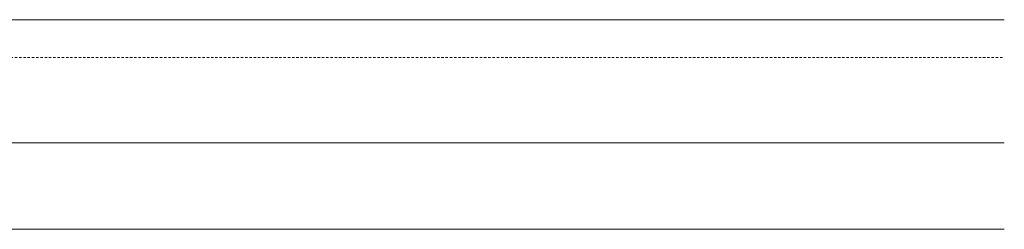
# Model space of a CAD drawing. Header units: millimetres. Extents: x -158258 to 126254, y -16359 to 60195.
# Tile 48 of 173: x -134963 to -134911, y 10591 to 10602. Entities that reach past the tile are written whole.
import ezdxf

# ---------------------------------------------------------------- set-up
doc = ezdxf.new("R2010")
doc.units = ezdxf.units.MM
doc.header["$LTSCALE"] = 0.1
doc.header["$MEASUREMENT"] = 0
doc.linetypes.add('HIDDEN', pattern=[0.375, 0.25, -0.125])
doc.layers.add('3_Hatch', color=8, linetype='Continuous', lineweight=0)

# ---------------------------------------------------------------- blocks, each defined once
blk = doc.blocks.new('*U1025')
at = {"layer": '3_Hatch'}
for p, q in [((28.39941993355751, 105.4719347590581), (100, 105.4719347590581)), ((30.02557468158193, 98.96775415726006), (100, 98.96775415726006)), ((29.50582501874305, 94.41162153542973), (100, 94.41162153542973))]:
    blk.add_line(p, q, dxfattribs=at)
at = {"layer": '3_Hatch', "linetype": 'HIDDEN', "ltscale": 5}
blk.add_line((30.02557381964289, 103.4802959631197), (100, 103.4802959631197), dxfattribs=at)

msp = doc.modelspace()

# ---------------------------------------------------------------- block references
at = {"layer": '3_Hatch', "transparency": 33554687}
msp.add_blockref('*U1025', (-135010.6848555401, 10497.02365013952), dxfattribs=at)
msp.add_blockref('*U1025', (-135010.6848555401, 10497.02365013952), dxfattribs=at)

doc.saveas('drawing.dxf')
